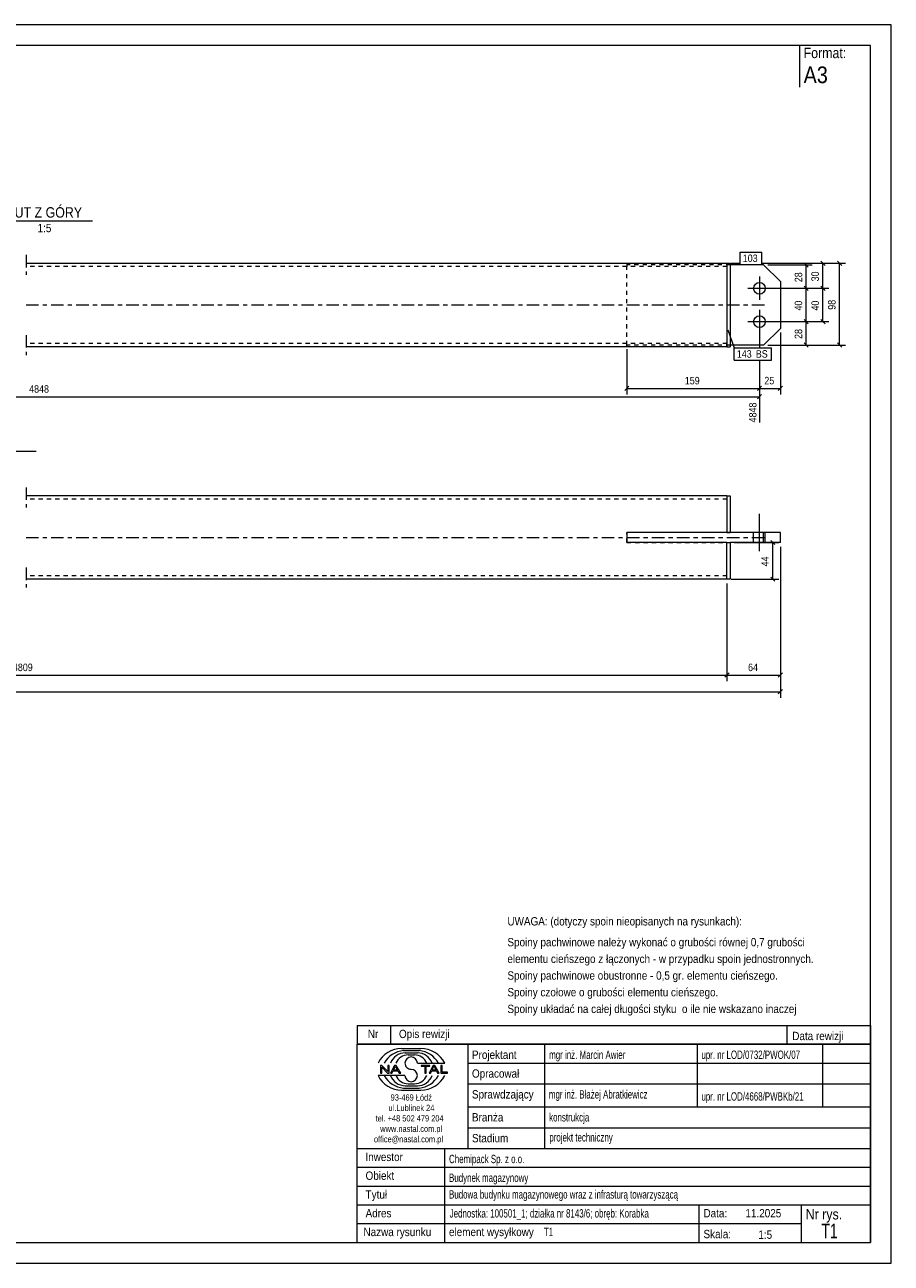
# Model space of a CAD drawing. Header units: millimetres. Extents: x 0 to 420, y 0 to 297.
# Tile 2 of 2: x 212 to 420, y 0 to 297. Entities that reach past the tile are written whole.
import ezdxf

# ---------------------------------------------------------------- set-up
doc = ezdxf.new("R2010")
doc.units = ezdxf.units.MM
for name, pattern in [('XKITLINE00', [0]), ('XKITLINE01', [4, 1, -1, 1, -1]), ('XKITLINE03', [6, 3, -1, 1, -1])]:
    doc.linetypes.add(name, pattern=pattern)
for name, color, linetype, lineweight in [('Arkusz rysunku', 3, 'Continuous', 0), ('Element', 2, 'Continuous', 0), ('Inny typ obiektu', 7, 'Continuous', 0), ('Wymiar', 4, 'Continuous', 0), ('Znak elementu', 2, 'Continuous', 0), ('Śruba', 3, 'Continuous', 0)]:
    doc.layers.add(name, color=color, linetype=linetype, lineweight=lineweight)
doc.styles.add('ARIAL', font='ARIAL.TTF')

msp = doc.modelspace()

# ---------------------------------------------------------------- linework, layer by layer
at = {"layer": 'Arkusz rysunku', "linetype": 'XKITLINE00', "lineweight": 0}
for p, q in [((420, 297), (0, 297)), ((420, 297), (415, 297)), ((420, 0), (420, 297)), ((415, 292), (5, 292)), ((415, 5), (415, 292)), ((5, 5), (415, 5)), ((0, 0), (420, 0))]:
    msp.add_line(p, q, dxfattribs=at)
at = {"layer": 'Element', "linetype": 'XKITLINE03', "lineweight": 0}
for p, q in [((212.62, 241.8), (212.62, 237)), ((212.62, 229.8), (390.62, 229.8)), ((212.62, 222.6), (212.62, 217.8)), ((212.62, 186.04), (212.62, 181.24)), ((212.62, 174.04), (390.62, 174.04)), ((212.62, 166.84), (212.62, 162.04))]:
    msp.add_line(p, q, dxfattribs=at)
at = {"layer": 'Element', "linetype": 'XKITLINE00', "lineweight": 0}
for p, q in [((212.62, 239.8), (380.62, 239.8)), ((380.62, 239.8), (380.62, 219.8)), ((380.62, 239.8), (381.42, 239.8)), ((380.62, 238.2), (380.62, 221.4)), ((381.42, 239.8), (381.42, 219.8)), ((389.42, 239.4), (381.42, 239.4)), ((389.42, 239.4), (393.42, 235.4)), ((393.42, 235.4), (393.42, 224.2)), ((393.42, 224.2), (389.42, 220.2)), ((380.62, 219.8), (212.62, 219.8)), ((380.62, 219.8), (381.42, 219.8)), ((389.42, 220.2), (381.42, 220.2)), ((380.62, 184.04), (212.62, 184.04)), ((380.62, 184.04), (380.62, 175.24)), ((380.62, 184.04), (381.42, 184.04)), ((380.62, 182.44), (380.62, 175.24)), ((381.42, 184.04), (381.42, 175.24)), ((380.62, 175.24), (356.62, 175.24)), ((356.62, 175.24), (356.62, 172.84)), ((380.62, 175.24), (381.42, 175.24)), ((393.42, 175.24), (381.42, 175.24)), ((389.42, 172.84), (389.42, 175.24)), ((393.42, 172.84), (393.42, 175.24)), ((380.62, 172.84), (356.62, 172.84)), ((380.62, 165.64), (380.62, 172.84)), ((380.62, 164.04), (380.62, 172.84)), ((380.62, 172.84), (381.42, 172.84)), ((393.42, 172.84), (381.42, 172.84)), ((381.42, 172.84), (381.42, 164.04)), ((380.62, 164.04), (212.62, 164.04)), ((381.42, 164.04), (380.62, 164.04))]:
    msp.add_line(p, q, dxfattribs=at)
at = {"layer": 'Element', "linetype": 'XKITLINE01', "lineweight": 0}
for p, q in [((380.62, 239), (212.62, 239)), ((356.62, 239.8), (356.62, 239)), ((356.62, 220.2), (356.62, 239.4)), ((381.42, 239.4), (356.62, 239.4)), ((380.62, 239.8), (380.62, 238.2)), ((380.62, 239.8), (380.62, 219.8)), ((380.62, 239.8), (381.42, 239.8)), ((381.42, 239.8), (381.42, 219.8)), ((380.62, 220.6), (212.62, 220.6)), ((356.62, 219.8), (356.62, 220.6)), ((381.42, 220.2), (356.62, 220.2)), ((380.62, 219.8), (380.62, 221.4)), ((380.62, 219.8), (380.62, 220.79)), ((380.62, 219.8), (381.42, 219.8)), ((380.62, 183.24), (212.62, 183.24)), ((380.62, 184.04), (380.62, 182.44)), ((356.62, 172.84), (356.62, 175.24)), ((356.62, 175.24), (356.62, 172.84)), ((381.42, 175.24), (356.62, 175.24)), ((356.62, 172.84), (381.42, 172.84)), ((380.62, 164.84), (212.62, 164.84)), ((380.62, 164.04), (380.62, 165.64))]:
    msp.add_line(p, q, dxfattribs=at)
at = {"layer": 'Inny typ obiektu', "linetype": 'XKITLINE00', "lineweight": 0}
for p, q in [((398, 292), (398, 282)), ((205.92, 250), (228.52, 250)), ((185.92, 194.78), (215, 194.78)), ((292, 57), (292, 52.5)), ((292, 57), (415, 57)), ((300, 57), (300, 52.5)), ((395, 57), (395, 52.5)), ((415, 57), (415, 52.5)), ((415, 52.5), (292, 52.5)), ((292, 5), (292, 52.5)), ((292, 52.5), (415, 52.5)), ((302.62, 51.49), (307.23, 51.5)), ((303.07, 50.99), (306.86, 51)), ((303.46, 50.49), (306.45, 50.49)), ((318.5, 52.5), (318.5, 27.5)), ((337, 27.5), (337, 52.5)), ((373.5, 52.5), (373.5, 37.5)), ((403.5, 52.5), (403.5, 37.5)), ((415, 52.5), (415, 5)), ((304.2, 49.98), (305.73, 49.99)), ((306.42, 47.99), (312.98, 47.99)), ((318.5, 48), (415, 48)), ((303.43, 45.01), (297, 45.01)), ((297.93, 47.44), (297.57, 47.44)), ((297.57, 47.44), (297.57, 45.56)), ((297.57, 45.56), (297.9, 45.56)), ((297.9, 47.04), (299.29, 45.56)), ((297.9, 45.56), (297.9, 47.04)), ((299.31, 45.96), (297.93, 47.44)), ((299.29, 45.56), (299.65, 45.56)), ((299.65, 47.44), (299.31, 47.44)), ((299.31, 47.44), (299.31, 45.96)), ((299.65, 45.56), (299.65, 47.44)), ((300.96, 47.44), (299.94, 45.56)), ((299.94, 45.56), (300.31, 45.56)), ((300.31, 45.56), (300.61, 46.13)), ((300.61, 46.13), (301.71, 46.13)), ((300.71, 46.33), (301.14, 47.24)), ((301.6, 46.33), (300.71, 46.33)), ((301.33, 47.44), (300.96, 47.44)), ((301.14, 47.24), (301.6, 46.33)), ((302.41, 45.56), (301.33, 47.44)), ((301.71, 46.13), (302.02, 45.56)), ((302.02, 45.56), (302.41, 45.56)), ((309.43, 47.44), (307.34, 47.44)), ((307.34, 47.44), (307.34, 47.22)), ((307.34, 47.22), (308.21, 47.22)), ((308.21, 47.22), (308.21, 45.56)), ((308.21, 45.56), (308.56, 45.56)), ((308.56, 45.56), (308.56, 47.22)), ((308.56, 47.22), (309.43, 47.22)), ((310.21, 47.44), (309.2, 45.56)), ((309.2, 45.56), (309.57, 45.56)), ((309.43, 47.22), (309.43, 47.44)), ((309.57, 45.56), (309.86, 46.13)), ((309.86, 46.13), (310.96, 46.13)), ((309.96, 46.33), (310.39, 47.24)), ((310.86, 46.33), (309.96, 46.33)), ((310.59, 47.44), (310.21, 47.44)), ((310.4, 47.24), (310.39, 47.24)), ((310.4, 47.24), (310.86, 46.33)), ((311.67, 45.56), (310.59, 47.44)), ((310.96, 46.13), (311.27, 45.56)), ((311.27, 45.56), (311.67, 45.56)), ((312.36, 47.44), (312.01, 47.44)), ((312.01, 47.44), (312.01, 45.56)), ((312.01, 45.56), (313.66, 45.56)), ((312.36, 45.78), (312.36, 47.44)), ((313.66, 45.78), (312.36, 45.78)), ((313.66, 45.56), (313.66, 45.78)), ((303.07, 42.01), (306.86, 42)), ((303.46, 42.51), (306.45, 42.51)), ((304.2, 43.02), (305.73, 43.01)), ((318.5, 43), (415, 43)), ((302.62, 41.51), (307.23, 41.5)), ((318.5, 37.5), (415, 37.5)), ((318.5, 32.5), (415, 32.5)), ((292, 27.5), (415, 27.5)), ((313, 5), (313, 27.5)), ((292, 23), (415, 23)), ((292, 18.5), (415, 18.5)), ((292, 14), (415, 14)), ((374, 5), (374, 14)), ((398.5, 5), (398.5, 14)), ((292, 9.5), (398.5, 9.5)), ((292, 5), (415, 5))]:
    msp.add_line(p, q, dxfattribs=at)
for centre, radius, start, end in [((302.72, 45.08), 6.42, 90.8317, 153.0136), ((303.67, 45), 6.02, 95.7347, 150.2266), ((306.22, 46.41), 4.08, 22.7023, 86.7527), ((306.24, 44.98), 6.04, 29.8256, 84.1252), ((307.25, 45.07), 6.43, 27.0191, 90.199), ((303.7, 46.42), 4.07, 93.3428, 157.3393), ((304.33, 46.6), 3.38, 92.229, 155.8008), ((304.92, 47.99), 1.49, 0.0741, 179.9259), ((304.92, 47.99), 1.49, 179.9259, 270), ((305.59, 46.6), 3.39, 24.2351, 87.5913), ((302.72, 47.92), 6.42, 206.9864, 269.1683), ((303.67, 48), 6.02, 209.7734, 264.2653), ((303.7, 46.58), 4.07, 202.6607, 266.6572), ((304.33, 46.4), 3.38, 204.1992, 267.771), ((304.92, 45.01), 1.49, 180.0741, 359.9259), ((304.92, 45), 1.49, 0.0741, 90), ((305.59, 46.4), 3.39, 272.4087, 335.7649), ((306.22, 46.59), 4.08, 273.2473, 337.2977), ((306.24, 48.02), 6.04, 275.8748, 330.1744), ((307.25, 47.93), 6.43, 269.801, 332.9809)]:
    msp.add_arc(centre, radius, start, end, dxfattribs=at)
at = {"layer": 'Wymiar', "linetype": 'XKITLINE00', "lineweight": 0}
for p, q in [((381.62, 239.8), (383.81, 239.8)), ((381.62, 239.8), (383.81, 239.8)), ((389.02, 239.8), (409.06, 239.8)), ((389.02, 239.8), (405.06, 239.8)), ((390.42, 239.4), (401.06, 239.4)), ((399.11, 239.91), (400.13, 238.89)), ((399.62, 233.8), (399.62, 239.4)), ((403.11, 240.31), (404.13, 239.29)), ((403.62, 233.8), (403.62, 239.8)), ((407.11, 240.31), (408.13, 239.29)), ((407.62, 220.2), (407.62, 239.8)), ((389.42, 233.8), (405.06, 233.8)), ((389.42, 233.8), (405.06, 233.8)), ((389.42, 233.8), (401.06, 233.8)), ((389.42, 233.8), (401.06, 233.8)), ((399.11, 234.31), (400.13, 233.29)), ((399.11, 234.31), (400.13, 233.29)), ((399.62, 225.8), (399.62, 233.8)), ((403.11, 234.31), (404.13, 233.29)), ((403.11, 234.31), (404.13, 233.29)), ((403.62, 225.8), (403.62, 233.8)), ((389.42, 225.8), (405.06, 225.8)), ((389.42, 225.8), (401.06, 225.8)), ((389.42, 225.8), (401.06, 225.8)), ((399.11, 226.31), (400.13, 225.29)), ((399.11, 226.31), (400.13, 225.29)), ((399.62, 220.2), (399.62, 225.8)), ((403.11, 226.31), (404.13, 225.29)), ((388.42, 224.8), (388.42, 219.56)), ((388.42, 224.8), (388.42, 219.56)), ((388.42, 224.8), (388.42, 219.56)), ((393.42, 223.2), (393.42, 208.36)), ((390.42, 220.2), (409.06, 220.2)), ((390.42, 220.2), (401.06, 220.2)), ((399.11, 220.71), (400.13, 219.69)), ((407.11, 220.71), (408.13, 219.69)), ((356.62, 219.2), (356.62, 208.36)), ((388.42, 216.56), (388.42, 201.64)), ((388.42, 216.56), (388.42, 208.36)), ((388.42, 216.56), (388.42, 208.36)), ((357.13, 210.31), (356.11, 209.29)), ((356.62, 209.8), (388.42, 209.8)), ((388.93, 210.31), (387.91, 209.29)), ((388.93, 210.31), (387.91, 209.29)), ((388.93, 208.31), (387.91, 207.29)), ((388.42, 209.8), (393.42, 209.8)), ((393.93, 210.31), (392.91, 209.29)), ((43.62, 207.8), (388.42, 207.8)), ((382.42, 172.84), (393.06, 172.84)), ((391.11, 173.35), (392.13, 172.33)), ((391.62, 164.04), (391.62, 172.84)), ((393.42, 171.84), (393.42, 135.6)), ((393.42, 171.84), (393.42, 139.6)), ((381.62, 164.04), (393.06, 164.04)), ((391.11, 164.55), (392.13, 163.53)), ((380.62, 163.04), (380.62, 139.6)), ((380.62, 163.04), (380.62, 139.6)), ((43.62, 141.04), (380.62, 141.04)), ((381.13, 141.55), (380.11, 140.53)), ((381.13, 141.55), (380.11, 140.53)), ((380.62, 141.04), (393.42, 141.04)), ((393.93, 141.55), (392.91, 140.53)), ((26.82, 137.04), (393.42, 137.04)), ((393.93, 137.55), (392.91, 136.53))]:
    msp.add_line(p, q, dxfattribs=at)
at = {"layer": 'Znak elementu', "linetype": 'XKITLINE00', "lineweight": 0}
for p, q in [((383.81, 242.5), (389.02, 242.5)), ((383.81, 239.5), (383.81, 242.5)), ((389.02, 239.5), (389.02, 242.5)), ((383.81, 239.5), (389.02, 239.5)), ((380.84, 223.86), (382.39, 219.56)), ((382.39, 219.56), (391.34, 219.56)), ((382.39, 216.56), (382.39, 219.56)), ((391.34, 216.56), (391.34, 219.56)), ((382.39, 216.56), (391.34, 216.56))]:
    msp.add_line(p, q, dxfattribs=at)
at = {"layer": 'Śruba', "linetype": 'XKITLINE00', "lineweight": 0}
for p, q in [((388.42, 236.6), (388.42, 231)), ((385.62, 233.8), (391.22, 233.8)), ((385.62, 225.8), (391.22, 225.8)), ((388.42, 228.6), (388.42, 223)), ((388.42, 170.74), (388.42, 179.74)), ((388.42, 170.74), (388.42, 179.74)), ((387.02, 172.84), (387.02, 175.24)), ((387.02, 172.84), (387.02, 175.24)), ((389.82, 172.84), (389.82, 175.24)), ((389.82, 172.84), (389.82, 175.24))]:
    msp.add_line(p, q, dxfattribs=at)
for centre in [(388.42, 233.8), (388.42, 225.8)]:
    msp.add_circle(centre, 1.4, dxfattribs=at)

# ---------------------------------------------------------------- texts
at = {"layer": 'Inny typ obiektu', "style": 'ARIAL'}
for s, height, width, p in [('Format:', 2.5, 0.85, (399, 289)), ('A3', 4, 0.85, (399, 283)), ('RZUT Z GÓRY', 2.5, 0.85, (205.92, 250.75)), ('1:5', 2, 0.85, (215.37, 247.25)), ('UWAGA: (dotyczy spoin nieopisanych na rysunkach):', 2, 0.85, (328, 81)), ('Spoiny pachwinowe należy wykonać o grubości równej 0,7 grubości', 2, 0.85, (328, 76)), ('elementu cieńszego z łączonych - w przypadku spoin jednostronnych.', 2, 0.85, (328, 72)), ('Spoiny pachwinowe obustronne - 0,5 gr. elementu cieńszego.', 2, 0.85, (328, 68)), ('Spoiny czołowe o grubości elementu cieńszego.', 2, 0.85, (328, 64)), ('Spoiny układać na całej długości styku  o ile nie wskazano inaczej', 2, 0.85, (328, 60)), ('Nr', 2, 0.85, (294.54, 54)), ('Opis rewizji', 2, 0.85, (302, 54)), ('Data rewizji', 2, 0.85, (396.28, 53.5)), ('Projektant', 2, 0.85, (319.5, 49)), ('mgr inż. Marcin Awier', 2, 0.68, (338, 49)), ('upr. nr LOD/0732/PWOK/07', 2, 0.68, (374.5, 49)), ('Opracował', 2, 0.85, (319.5, 44.5)), ('Sprawdzający', 2, 0.85, (319.5, 39.5)), ('mgr inż. Błażej Abratkiewicz', 2, 0.68, (337.94, 39.5)), ('93-469 Łódź', 1.5, 0.85, (300, 39)), ('upr. nr LOD/4668/PWBKb/21', 2, 0.68, (374.5, 39)), ('ul.Lublinek 24', 1.5, 0.85, (299.5, 36.5)), ('Branża', 2, 0.85, (319.5, 34)), ('konstrukcja', 2, 0.68, (338, 34)), ('tel. +48 502 479 204', 1.5, 0.85, (296.41, 34)), ('www.nastal.com.pl', 1.5, 0.85, (297.5, 31.5)), ('office@nastal.com.pl', 1.5, 0.85, (296, 29)), ('Stadium', 2, 0.85, (319.5, 29)), ('projekt techniczny', 2, 0.68, (338.04, 29.19)), ('Inwestor', 2, 0.85, (293.96, 24.5)), ('Chemipack Sp. z o.o.', 2, 0.68, (314, 24)), ('Obiekt', 2, 0.85, (294, 20)), ('Budynek magazynowy', 2, 0.68, (314, 19.5)), ('Tytuł', 2, 0.85, (294, 15.5)), ('Budowa budynku magazynowego wraz z infrasturą towarzyszącą', 2, 0.68, (314, 15.5)), ('Adres', 2, 0.85, (294, 11)), ('Jednostka: 100501_1; działka nr 8143/6; obręb: Korabka', 2, 0.68, (314.16, 10.96)), ('Data:', 2, 0.85, (375, 11)), ('11.2025', 2, 0.85, (385.06, 11)), ('Nr rys.', 2.5, 0.85, (399.5, 10.5)), ('T1', 3.5, 0.68, (403.29, 6)), ('Nazwa rysunku', 2, 0.85, (293.5, 6.5)), ('element wysyłkowy', 2, 0.85, (314, 6.5)), ('T1', 2, 0.68, (336.75, 6.5)), ('Skala:', 2, 0.85, (375, 6)), ('1:5', 2, 0.85, (388.16, 5.85))]:
    msp.add_text(s, height=height, dxfattribs=dict(at, width=width)).set_placement(p)
at = {"layer": 'Wymiar', "style": 'ARIAL', "width": 0.85}
for s, p in [('30', (402.66, 235.46)), ('28', (398.66, 235.26)), ('40', (398.66, 228.46)), ('40', (402.66, 228.46)), ('98', (406.66, 228.66)), ('28', (398.66, 221.66)), ('4848', (387.7, 201.64)), ('44', (390.66, 167.11))]:
    msp.add_text(s, height=1.8, rotation=90.0002, dxfattribs=at).set_placement(p)
for s, p in [('159', (370.52, 210.76)), ('25', (389.58, 210.76)), ('4848', (213.35, 208.76)), ('4809', (209.45, 142)), ('64', (385.68, 142))]:
    msp.add_text(s, height=1.8, dxfattribs=at).set_placement(p)
at = {"layer": 'Znak elementu', "style": 'ARIAL', "width": 0.85}
for s, p in [('103', (384.41, 240.1)), ('143', (382.99, 217.16)), ('BS', (387.54, 217.16))]:
    msp.add_text(s, height=1.8, dxfattribs=at).set_placement(p)

doc.saveas('drawing.dxf')
